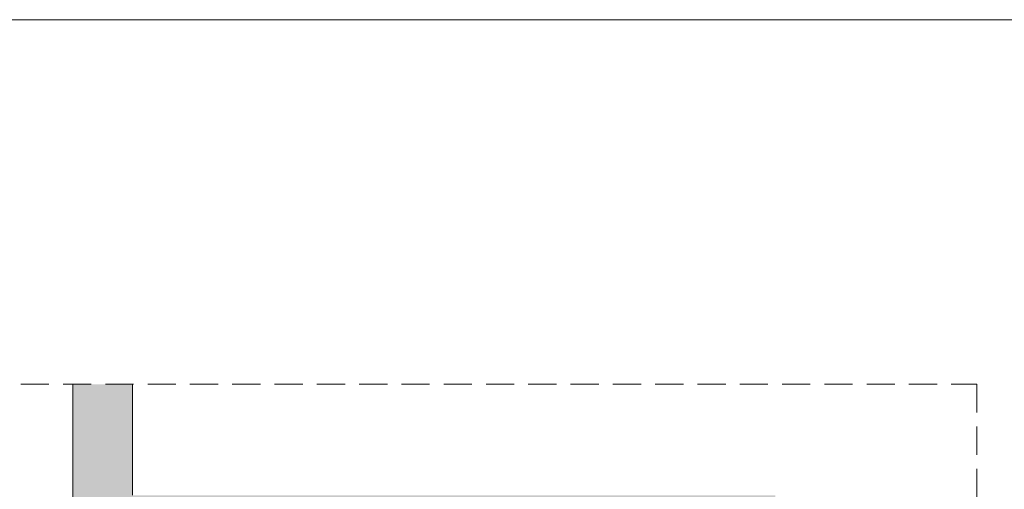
# Model space of a CAD drawing. Extents: x -366324 to -207045, y 68808 to 138616.
# Tile 67 of 170: x -312329 to -308837, y 96493 to 98158. Entities that reach past the tile are written whole.
import ezdxf

# ---------------------------------------------------------------- set-up
doc = ezdxf.new("R2010")
doc.units = 0
doc.header["$MEASUREMENT"] = 0
doc.linetypes.add('Krawędzie ukryte', pattern=[150, 100, -50])
doc.layers.add('Arch kolorystyka_Nr_Pióra__113', color=7, linetype='Continuous', lineweight=13, true_color=0xe8e8e8)
for name, color, linetype, lineweight in [('ARCH TABELA_Nr_Pióra__21', 7, 'Continuous', 9), ('Arch ściany zewnętrzne_Nr_Pióra__21', 7, 'Continuous', 9), ('INWENT.ŚCIANY_Nr_Pióra__21', 7, 'Continuous', 9)]:
    doc.layers.add(name, color=color, linetype=linetype, lineweight=lineweight)

msp = doc.modelspace()

# ---------------------------------------------------------------- hatches: boundary and pattern name
at = {"layer": 'Arch kolorystyka_Nr_Pióra__113', "linetype": 'Continuous', "lineweight": 0, "true_color": 0x3a3a3a}
msp.add_hatch(color=250, dxfattribs=at).paths.add_polyline_path([(-312141.4, 96865.6), (-312141.4, 90202.8), (-311929.3, 90202.8), (-311929.3, 90737), (-311929.3, 90787), (-311787.9, 90787), (-311787.9, 92665.6), (-311929.3, 92807), (-311929.3, 94352), (-311929.3, 94402), (-311787.9, 94402), (-311787.9, 96330.6), (-309649.3, 96330.6), (-309649.3, 96472), (-311929.3, 96472), (-311929.3, 96865.6)], flags=0)

# ---------------------------------------------------------------- linework, layer by layer
at = {"layer": 'ARCH TABELA_Nr_Pióra__21', "linetype": 'Continuous'}
msp.add_line((-315821.4, 98158.4), (-275071.4, 98158.4), dxfattribs=at)
at = {"layer": 'Arch ściany zewnętrzne_Nr_Pióra__21', "linetype": 'Continuous'}
for p, q in [((-312141.4, 90202.8), (-312141.4, 96865.6)), ((-311929.3, 96472), (-311929.3, 96865.6))]:
    msp.add_line(p, q, dxfattribs=at)
at = {"layer": 'INWENT.ŚCIANY_Nr_Pióra__21', "linetype": 'Krawędzie ukryte'}
for p, q in [((-313675.5, 96865.6), (-308934.3, 96865.6)), ((-308934.3, 96865.6), (-308934.3, 90202.8))]:
    msp.add_line(p, q, dxfattribs=at)

doc.saveas('drawing.dxf')
